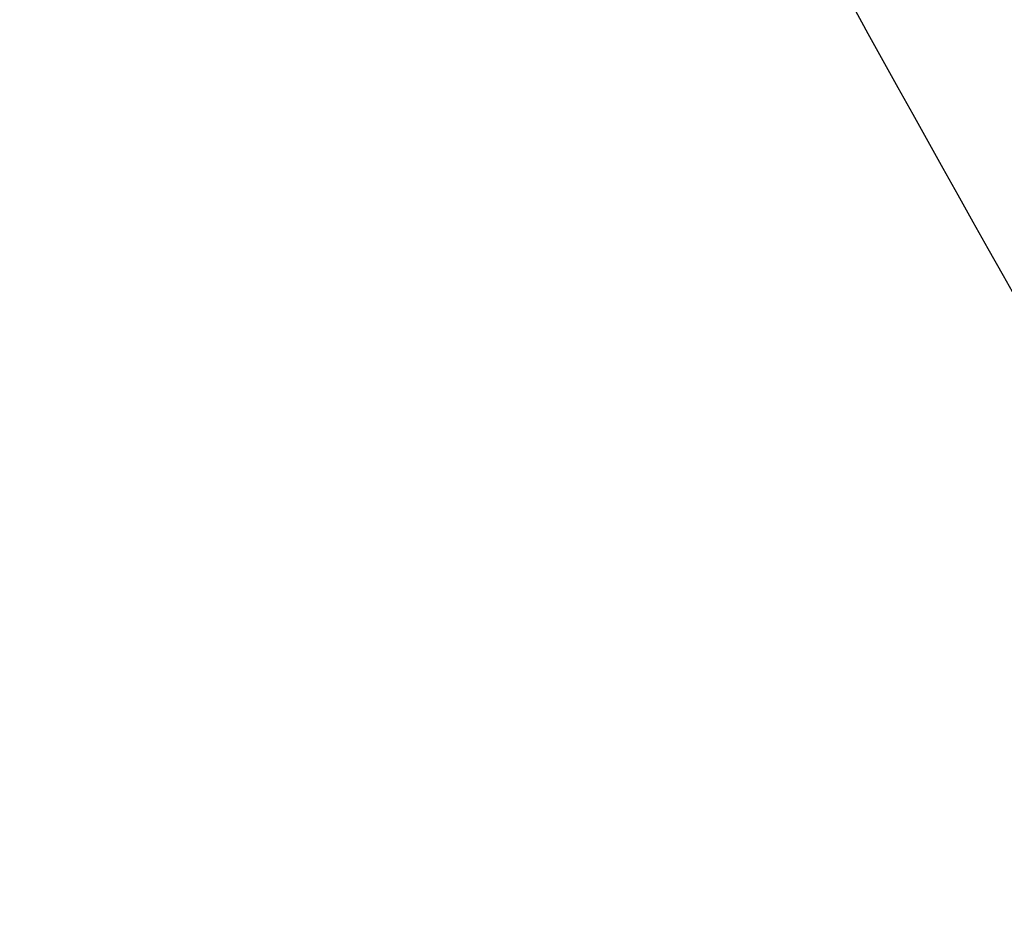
# Model space of a CAD drawing. Header units: centimetres. Extents: x -10 to 8.9, y -34.1 to -8.
# Tile 132 of 256: x -7.3 to -7.268, y -33.6196 to -33.5907. Entities that reach past the tile are written whole.
import ezdxf

# ---------------------------------------------------------------- set-up
doc = ezdxf.new("R2010")
doc.units = ezdxf.units.CM
doc.layers.add('Default', color=7, linetype='Continuous', true_color=0x000000)

msp = doc.modelspace()

# ---------------------------------------------------------------- linework, layer by layer
at = {"layer": 'Default', "extrusion": (0, 0, -1)}
for centre in [(6.55, -33.205, 0.53), (6.55, -33.205, -0.2075)]:
    msp.add_arc(centre, 0.75, 180, 0, dxfattribs=at)
at = {"layer": 'Default'}
for centre, radius, start, end in [((-6.55, -33.205, -0.16125), 0.75, 180, 243.19189), ((-6.55, -33.205, -0.8725), 0.7275, 187.900723, 217.099277)]:
    msp.add_arc(centre, radius, start, end, dxfattribs=at)
msp.add_open_spline([(-6.55, -34.013315, -0.793315), (-6.57077, -34.013561, -0.793561), (-6.612388, -34.012459, -0.794061), (-6.67467, -34.005996, -0.794831), (-6.736457, -33.994718, -0.795618), (-6.7973, -33.978661, -0.796415), (-6.856516, -33.95803, -0.797214), (-6.91412, -33.932821, -0.798015), (-6.96942, -33.90334, -0.798808), (-7.022368, -33.869636, -0.799592), (-7.072562, -33.831945, -0.800362), (-7.119836, -33.790366, -0.801113), (-7.163888, -33.745111, -0.801854), (-7.204241, -33.69672, -0.802621), (-7.240748, -33.64543, -0.803399), (-7.262669, -33.60899, -0.803932), (-7.27294, -33.590287, -0.8042)], degree=3, dxfattribs=at)

doc.saveas('drawing.dxf')
